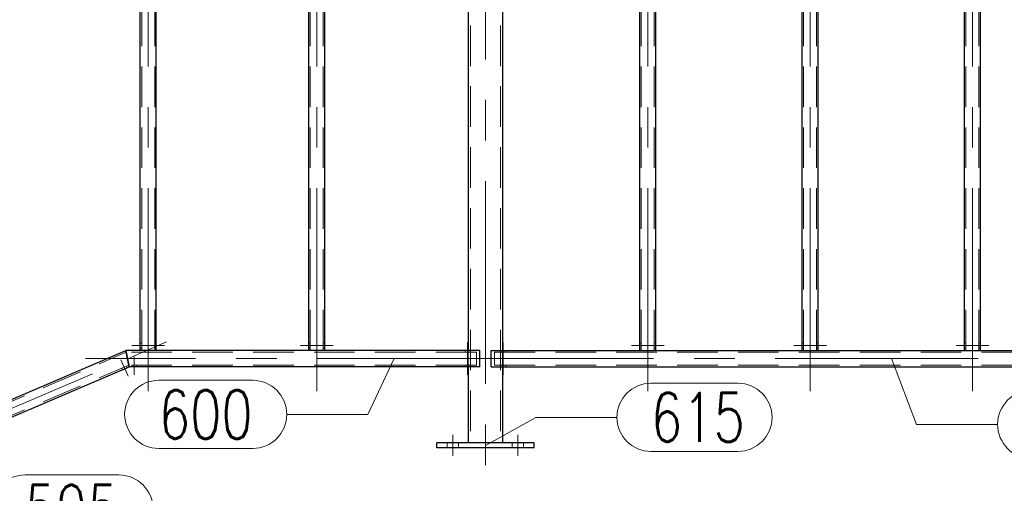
# Model space of a CAD drawing. Header units: millimetres. Extents: x -845 to -83, y 8759 to 9255.
# Tile 71 of 119: x -547 to -486, y 8884 to 8913. Entities that reach past the tile are written whole.
import ezdxf

# ---------------------------------------------------------------- set-up
doc = ezdxf.new("R2010")
doc.units = ezdxf.units.MM
doc.header["$LTSCALE"] = 10
doc.linetypes.add('HIDDEN', pattern=[0.375, 0.25, -0.125])
doc.linetypes.add('MITTE', pattern=[2, 1.25, -0.25, 0.25, -0.25])
doc.layers.get('Defpoints').update_dxf_attribs({"color": 1})
for name, color, linetype, lineweight in [('PS_DIM', 4, 'Continuous', 13), ('PS_Hidden', 2, 'HIDDEN', 9), ('PS_Mid', 5, 'MITTE', 15), ('PS_Pos', 1, 'Continuous', 15), ('PS_Shape', 161, 'Continuous', 30), ('PS_SOLID', 7, 'Continuous', 30)]:
    doc.layers.add(name, color=color, linetype=linetype, lineweight=lineweight)
doc.styles.add('simplex', font='simplex.shx', dxfattribs={"width": 0.75})
doc.dimstyles.new('1_20_GŁ_DS1-LS20', dxfattribs={"dimtxt": 2, "dimasz": 2, "dimexe": 2, "dimexo": 1, "dimgap": 1, "dimtad": 1, "dimjust": 4, "dimdec": 0, "dimlfac": 20, "dimtxsty": 'simplex', "dimblk1": 'NONE', "dimsah": 1, "dimcen": 2, "dimclrd": 256, "dimclre": 256, "dimclrt": 4, "dimadec": 1, "dimazin": 0, "dimtfac": 1, "dimtdec": 0, "dimtmove": 2, "dimatfit": 3, "dimfxl": 1, "dimarcsym": 0})
doc.dimstyles.new('1_20_PRZ', dxfattribs={"dimtxt": 2, "dimasz": 1, "dimexe": 2, "dimexo": 5, "dimgap": 1, "dimtad": 1, "dimdec": 0, "dimlfac": 20, "dimtxsty": 'simplex', "dimblk": 'dimznak', "dimcen": 2, "dimse1": 1, "dimse2": 1, "dimclrd": 256, "dimclrt": 4, "dimadec": 1, "dimazin": 0, "dimtfac": 1, "dimtdec": 0, "dimtix": 1, "dimtmove": 2, "dimatfit": 3, "dimldrblk": 'dim-grot', "dimfxl": 1, "dimarcsym": 0})

# ---------------------------------------------------------------- blocks, each defined once
blk = doc.blocks.new('*D102')
at = {"layer": 'Defpoints', "color": 0, "transparency": 16777216}
for p in [(-545.951, 8954.417), (-540.436, 8941.549), (-640.186, 8898.799)]:
    blk.add_point(p, dxfattribs=at)
at = {"layer": 'PS_DIM', "lineweight": -2, "transparency": 16777216}
for p, q in [((-540.83, 8942.469), (-546.739, 8956.256)), ((-645.701, 8911.667), (-547.789, 8953.63)), ((-640.58, 8899.718), (-646.489, 8913.506))]:
    blk.add_line(p, q, dxfattribs=at)
at = {"layer": 'PS_DIM', "transparency": 16777216}
blk.add_solid([(-547.92, 8953.936), (-547.658, 8953.323), (-545.951, 8954.417)], dxfattribs=at)
at = {"layer": 'PS_DIM', "color": 4, "transparency": 16777216, "insert": (-542.707, 8951.978), "char_height": 2, "attachment_point": 5, "rotation": 293.19859, "style": 'simplex'}
blk.add_mtext('2170', dxfattribs=at)
blk = doc.blocks.new('_None')
blk = doc.blocks.new('dimznak')
at = {"color": 0}
for points in [[(0, 2), (0, -2)], [(-2, 0), (2, 0)]]:
    blk.add_lwpolyline(points, dxfattribs=at)
at = {"color": 2}
blk.add_lwpolyline([(1, 1), (-1, -1)], dxfattribs=at)
blk = doc.blocks.new('*D136')
at = {"layer": 'Defpoints', "color": 0, "transparency": 16777216}
for p in [(-464.843, 8886.829), (-619.283, 8849.329), (-458.783, 8849.329)]:
    blk.add_point(p, dxfattribs=at)
at = {"layer": 'PS_DIM', "lineweight": -2, "transparency": 16777216}
blk.add_line((-458.783, 8885.829), (-458.783, 8850.329), dxfattribs=at)
for p, rotation in [((-458.783, 8886.829), 90), ((-458.783, 8849.329), 270)]:
    blk.add_blockref('dimznak', p, dxfattribs=dict(at, rotation=rotation))
at = {"layer": 'PS_DIM', "color": 4, "transparency": 16777216, "insert": (-460.783, 8868.079), "char_height": 2, "attachment_point": 5, "rotation": 90, "style": 'simplex'}
blk.add_mtext('750', dxfattribs=at)
blk = doc.blocks.new('dim-grot')
blk.add_hatch(color=256).paths.add_polyline_path([(0, 0), (-2, 0.5), (-2, -0.5)])
blk.add_lwpolyline([(0, 0), (-2, 0.5), (-2, -0.5), (0, 0)])
blk = doc.blocks.new('*D137')
at = {"layer": 'Defpoints', "color": 0, "transparency": 16777216}
for p in [(-470.243, 8941.829), (-619.283, 8849.329), (-452.312, 8849.329)]:
    blk.add_point(p, dxfattribs=at)
at = {"layer": 'PS_DIM', "lineweight": -2, "transparency": 16777216}
blk.add_line((-452.312, 8940.829), (-452.312, 8850.329), dxfattribs=at)
for p, rotation in [((-452.312, 8941.829), 90), ((-452.312, 8849.329), 270)]:
    blk.add_blockref('dimznak', p, dxfattribs=dict(at, rotation=rotation))
at = {"layer": 'PS_DIM', "color": 4, "transparency": 16777216, "insert": (-454.312, 8895.579), "char_height": 2, "attachment_point": 5, "rotation": 90, "style": 'simplex'}
blk.add_mtext('1850', dxfattribs=at)
blk = doc.blocks.new('*D138')
at = {"layer": 'Defpoints', "color": 0, "transparency": 16777216}
for p in [(-642.283, 8890.129), (-464.843, 8886.829), (-464.843, 8838.437)]:
    blk.add_point(p, dxfattribs=at)
at = {"layer": 'PS_DIM', "lineweight": -2, "transparency": 16777216}
blk.add_line((-641.283, 8838.437), (-465.843, 8838.437), dxfattribs=at)
at = {"layer": 'PS_DIM', "lineweight": -2, "transparency": 16777216, "rotation": 180}
blk.add_blockref('dimznak', (-642.283, 8838.437), dxfattribs=at)
at = {"layer": 'PS_DIM', "lineweight": -2, "transparency": 16777216}
blk.add_blockref('dimznak', (-464.843, 8838.437), dxfattribs=at)
at = {"layer": 'PS_DIM', "color": 4, "transparency": 16777216, "insert": (-553.563, 8840.437), "char_height": 2, "attachment_point": 5, "style": 'simplex'}
blk.add_mtext('3549', dxfattribs=at)
blk = doc.blocks.new('*X258')
at = {"layer": 'PS_Hidden', "color": 2, "linetype": 'HIDDEN'}
for p, q in [((-539.019, 8892.829), (-539.019, 8940.209)), ((-538.219, 8892.829), (-538.219, 8940.209)), ((-528.631, 8892.829), (-528.631, 8940.209)), ((-527.831, 8892.829), (-527.831, 8940.209)), ((-508.243, 8892.829), (-508.243, 8940.209)), ((-507.443, 8892.829), (-507.443, 8940.209)), ((-498.243, 8892.829), (-498.243, 8940.209)), ((-497.443, 8892.829), (-497.443, 8940.209)), ((-488.243, 8892.829), (-488.243, 8940.209)), ((-487.443, 8892.829), (-487.443, 8940.209)), ((-518.773, 8939.109), (-518.773, 8887.129)), ((-516.913, 8939.109), (-516.913, 8887.129)), ((-539.119, 8893.279), (-539.019, 8893.279)), ((-538.219, 8893.279), (-538.119, 8893.279)), ((-528.731, 8893.279), (-528.631, 8893.279)), ((-527.831, 8893.279), (-527.731, 8893.279)), ((-508.243, 8893.279), (-508.343, 8893.279)), ((-507.343, 8893.279), (-507.443, 8893.279)), ((-498.243, 8893.279), (-498.343, 8893.279)), ((-497.343, 8893.279), (-497.443, 8893.279)), ((-488.243, 8893.279), (-488.343, 8893.279)), ((-487.343, 8893.279), (-487.443, 8893.279)), ((-569.223, 8880.191), (-539.968, 8892.729)), ((-518.403, 8892.729), (-539.968, 8892.729)), ((-539.119, 8892.979), (-539.019, 8892.979)), ((-538.219, 8892.979), (-538.119, 8892.979)), ((-528.731, 8892.979), (-528.631, 8892.979)), ((-527.831, 8892.979), (-527.731, 8892.979)), ((-519.089, 8892.829), (-519.089, 8892.729)), ((-518.903, 8892.829), (-518.903, 8891.829)), ((-518.903, 8892.729), (-518.903, 8892.829)), ((-518.789, 8892.829), (-518.789, 8892.729)), ((-518.403, 8892.729), (-518.403, 8891.929)), ((-517.283, 8892.729), (-468.403, 8892.729)), ((-517.283, 8891.929), (-517.283, 8892.729)), ((-516.897, 8892.829), (-516.897, 8892.729)), ((-516.783, 8892.729), (-516.783, 8892.829)), ((-516.783, 8892.829), (-516.783, 8891.829)), ((-516.597, 8892.829), (-516.597, 8892.729)), ((-508.243, 8892.979), (-508.343, 8892.979)), ((-507.343, 8892.979), (-507.443, 8892.979)), ((-498.243, 8892.979), (-498.343, 8892.979)), ((-497.343, 8892.979), (-497.443, 8892.979)), ((-488.243, 8892.979), (-488.343, 8892.979)), ((-487.343, 8892.979), (-487.443, 8892.979)), ((-569.223, 8879.321), (-539.804, 8891.929)), ((-539.921, 8891.77), (-539.96, 8891.862)), ((-518.403, 8891.929), (-539.804, 8891.929)), ((-539.633, 8891.929), (-539.633, 8891.829)), ((-539.333, 8891.929), (-539.333, 8891.829)), ((-519.089, 8891.929), (-519.089, 8891.829)), ((-518.903, 8891.829), (-518.903, 8891.929)), ((-518.789, 8891.929), (-518.789, 8891.829)), ((-517.283, 8891.929), (-468.403, 8891.929)), ((-516.897, 8891.929), (-516.897, 8891.829)), ((-516.783, 8891.829), (-516.783, 8891.929)), ((-516.597, 8891.929), (-516.597, 8891.829)), ((-540.197, 8891.652), (-540.236, 8891.744)), ((-520.193, 8886.829), (-520.193, 8887.129)), ((-519.493, 8886.829), (-519.493, 8887.129)), ((-516.193, 8886.829), (-516.193, 8887.129)), ((-515.493, 8886.829), (-515.493, 8887.129))]:
    blk.add_line(p, q, dxfattribs=at)
at = {"layer": 'PS_Mid', "color": 5, "linetype": 'MITTE'}
for p, q in [((-538.619, 8890.329), (-538.619, 8942.918)), ((-528.231, 8890.329), (-528.231, 8942.918)), ((-517.843, 8943.269), (-517.843, 8884.629)), ((-507.843, 8890.329), (-507.843, 8942.918)), ((-497.843, 8890.329), (-497.843, 8942.918)), ((-487.843, 8890.329), (-487.843, 8942.918)), ((-571.926, 8878.597), (-537.493, 8893.354)), ((-538.519, 8893.129), (-539.619, 8893.129)), ((-538.519, 8893.129), (-539.619, 8893.129)), ((-537.619, 8893.129), (-538.719, 8893.129)), ((-537.619, 8893.129), (-538.719, 8893.129)), ((-528.131, 8893.129), (-529.231, 8893.129)), ((-528.131, 8893.129), (-529.231, 8893.129)), ((-527.231, 8893.129), (-528.331, 8893.129)), ((-527.231, 8893.129), (-528.331, 8893.129)), ((-518.939, 8892.229), (-518.939, 8893.329)), ((-518.939, 8892.229), (-518.939, 8893.329)), ((-516.747, 8892.229), (-516.747, 8893.329)), ((-516.747, 8892.229), (-516.747, 8893.329)), ((-508.843, 8893.129), (-507.743, 8893.129)), ((-508.843, 8893.129), (-507.743, 8893.129)), ((-507.943, 8893.129), (-506.843, 8893.129)), ((-507.943, 8893.129), (-506.843, 8893.129)), ((-498.843, 8893.129), (-497.743, 8893.129)), ((-498.843, 8893.129), (-497.743, 8893.129)), ((-497.943, 8893.129), (-496.843, 8893.129)), ((-497.943, 8893.129), (-496.843, 8893.129)), ((-488.843, 8893.129), (-487.743, 8893.129)), ((-488.843, 8893.129), (-487.743, 8893.129)), ((-487.943, 8893.129), (-486.843, 8893.129)), ((-487.943, 8893.129), (-486.843, 8893.129)), ((-539.483, 8891.329), (-539.483, 8892.429)), ((-539.483, 8891.329), (-539.483, 8892.429)), ((-518.939, 8891.329), (-518.939, 8892.429)), ((-518.939, 8891.329), (-518.939, 8892.429)), ((-516.747, 8891.329), (-516.747, 8892.429)), ((-516.747, 8891.329), (-516.747, 8892.429)), ((-515.695, 8892.329), (-542.488, 8892.329)), ((-540.295, 8892.262), (-539.862, 8891.251)), ((-540.295, 8892.262), (-539.862, 8891.251)), ((-519.991, 8892.329), (-465.695, 8892.329)), ((-519.843, 8887.629), (-519.843, 8886.329)), ((-515.843, 8887.629), (-515.843, 8886.329))]:
    blk.add_line(p, q, dxfattribs=at)
at = {"layer": 'PS_SOLID', "color": 7, "linetype": 'Continuous'}
for p, q in [((-539.119, 8892.829), (-539.119, 8940.417)), ((-538.119, 8892.829), (-538.119, 8940.418)), ((-528.731, 8892.829), (-528.731, 8940.418)), ((-527.731, 8892.829), (-527.731, 8940.418)), ((-508.343, 8892.829), (-508.343, 8940.418)), ((-507.343, 8892.829), (-507.343, 8940.418)), ((-498.343, 8892.829), (-498.343, 8940.418)), ((-497.343, 8892.829), (-497.343, 8940.418)), ((-488.343, 8892.829), (-488.343, 8940.418)), ((-487.343, 8892.829), (-487.343, 8940.418)), ((-518.903, 8939.109), (-518.903, 8892.829)), ((-516.783, 8939.109), (-516.783, 8892.829)), ((-569.431, 8880.211), (-539.988, 8892.829)), ((-539.783, 8891.829), (-539.988, 8892.829)), ((-518.195, 8892.829), (-539.988, 8892.829)), ((-539.988, 8892.829), (-539.783, 8891.829)), ((-538.119, 8892.829), (-539.119, 8892.829)), ((-527.731, 8892.829), (-528.731, 8892.829)), ((-518.195, 8891.829), (-518.195, 8892.829)), ((-517.491, 8892.829), (-468.195, 8892.829)), ((-517.491, 8891.829), (-517.491, 8892.829)), ((-508.343, 8892.829), (-507.343, 8892.829)), ((-498.343, 8892.829), (-497.343, 8892.829)), ((-488.343, 8892.829), (-487.343, 8892.829)), ((-569.431, 8879.123), (-539.783, 8891.829)), ((-518.195, 8891.829), (-539.783, 8891.829)), ((-518.903, 8891.829), (-518.903, 8887.129)), ((-517.491, 8891.829), (-468.195, 8891.829)), ((-516.783, 8891.829), (-516.783, 8887.129)), ((-520.843, 8886.829), (-520.843, 8887.129)), ((-514.843, 8887.129), (-520.843, 8887.129)), ((-514.843, 8886.829), (-514.843, 8887.129)), ((-514.843, 8886.829), (-520.843, 8886.829))]:
    blk.add_line(p, q, dxfattribs=at)
blk = doc.blocks.new('*X284')
at = {"color": 1}
for p, q in [((-492.839, 8892.329), (-491.296, 8888.273)), ((-484.196, 8890.373), (-478.411, 8890.373)), ((-491.296, 8888.273), (-486.296, 8888.273)), ((-484.196, 8886.173), (-478.411, 8886.173))]:
    blk.add_line(p, q, dxfattribs=at)
for centre, start, end in [((-484.196, 8888.273), 90, 270), ((-478.411, 8888.273), 270, 90)]:
    blk.add_arc(centre, 2.1, start, end, dxfattribs=at)
at = {"color": 30, "style": 'simplex', "width": 0.75}
blk.add_text('588', height=3, dxfattribs=at).set_placement((-484.196, 8886.773))
blk = doc.blocks.new('*X285')
at = {"color": 1}
for p, q in [((-523.469, 8892.329), (-525.082, 8888.891)), ((-537.968, 8890.991), (-532.182, 8890.991)), ((-530.082, 8888.891), (-525.082, 8888.891)), ((-537.968, 8886.791), (-532.182, 8886.791))]:
    blk.add_line(p, q, dxfattribs=at)
for centre, start, end in [((-537.968, 8888.891), 90, 270), ((-532.182, 8888.891), 270, 90)]:
    blk.add_arc(centre, 2.1, start, end, dxfattribs=at)
at = {"color": 30, "style": 'simplex', "width": 0.75}
blk.add_text('600', height=3, dxfattribs=at).set_placement((-537.968, 8887.391))
blk = doc.blocks.new('*X287')
at = {"color": 1}
for p, q in [((-507.645, 8890.809), (-502.288, 8890.809)), ((-517.843, 8886.979), (-514.745, 8888.709)), ((-514.745, 8888.709), (-509.745, 8888.709)), ((-507.645, 8886.609), (-502.288, 8886.609))]:
    blk.add_line(p, q, dxfattribs=at)
for centre, start, end in [((-507.645, 8888.709), 90, 270), ((-502.288, 8888.709), 270, 90)]:
    blk.add_arc(centre, 2.1, start, end, dxfattribs=at)
at = {"color": 30, "style": 'simplex', "width": 0.75}
blk.add_text('615', height=3, dxfattribs=at).set_placement((-507.645, 8887.209))
blk = doc.blocks.new('*X301')
at = {"color": 1}
for p, q in [((-554.713, 8885.975), (-553.304, 8883.057)), ((-546.204, 8885.157), (-540.418, 8885.157)), ((-553.304, 8883.057), (-548.304, 8883.057)), ((-546.204, 8880.957), (-540.418, 8880.957))]:
    blk.add_line(p, q, dxfattribs=at)
for centre, start, end in [((-546.204, 8883.057), 90, 270), ((-540.418, 8883.057), 270, 90)]:
    blk.add_arc(centre, 2.1, start, end, dxfattribs=at)
at = {"color": 30, "style": 'simplex', "width": 0.75}
blk.add_text('595', height=3, dxfattribs=at).set_placement((-546.204, 8881.557))

msp = doc.modelspace()

# ---------------------------------------------------------------- block references
at = {"layer": 'PS_Pos'}
for name in ['*X285', '*X284', '*X287', '*X301']:
    msp.add_blockref(name, (0, 0), dxfattribs=at)
at = {"layer": 'PS_Shape', "color": 31}
msp.add_blockref('*X258', (0, 0), dxfattribs=at)

# ---------------------------------------------------------------- dimensions: what is measured, and where the dimension line sits
at = {"layer": 'PS_DIM'}
dim = msp.add_linear_dim(base=(-545.951, 8954.417), p1=(-640.186, 8898.799), p2=(-540.436, 8941.549), angle=23.19859, dimstyle='1_20_GŁ_DS1-LS20', dxfattribs=at)
dim.commit()
dim.dimension.update_dxf_attribs({"geometry": '*D102', "text_midpoint": (-542.707, 8951.978), "dimtype": 128, "text_rotation": 293.19859})
for base, p1, picture, middle in [((-452.312, 8849.329), (-470.243, 8941.829), '*D137', (-454.312, 8895.579)), ((-458.783, 8849.329), (-464.843, 8886.829), '*D136', (-460.783, 8868.079))]:
    dim = msp.add_linear_dim(base=base, p1=p1, p2=(-619.283, 8849.329), angle=90, dimstyle='1_20_PRZ', dxfattribs=at)
    dim.commit()
    dim.dimension.update_dxf_attribs({"geometry": picture, "text_midpoint": middle})
dim = msp.add_linear_dim(base=(-464.843, 8838.437), p1=(-642.283, 8890.129), p2=(-464.843, 8886.829), dimstyle='1_20_PRZ', dxfattribs=at)
dim.commit()
dim.dimension.update_dxf_attribs({"geometry": '*D138', "text_midpoint": (-553.563, 8840.437)})

doc.saveas('drawing.dxf')
